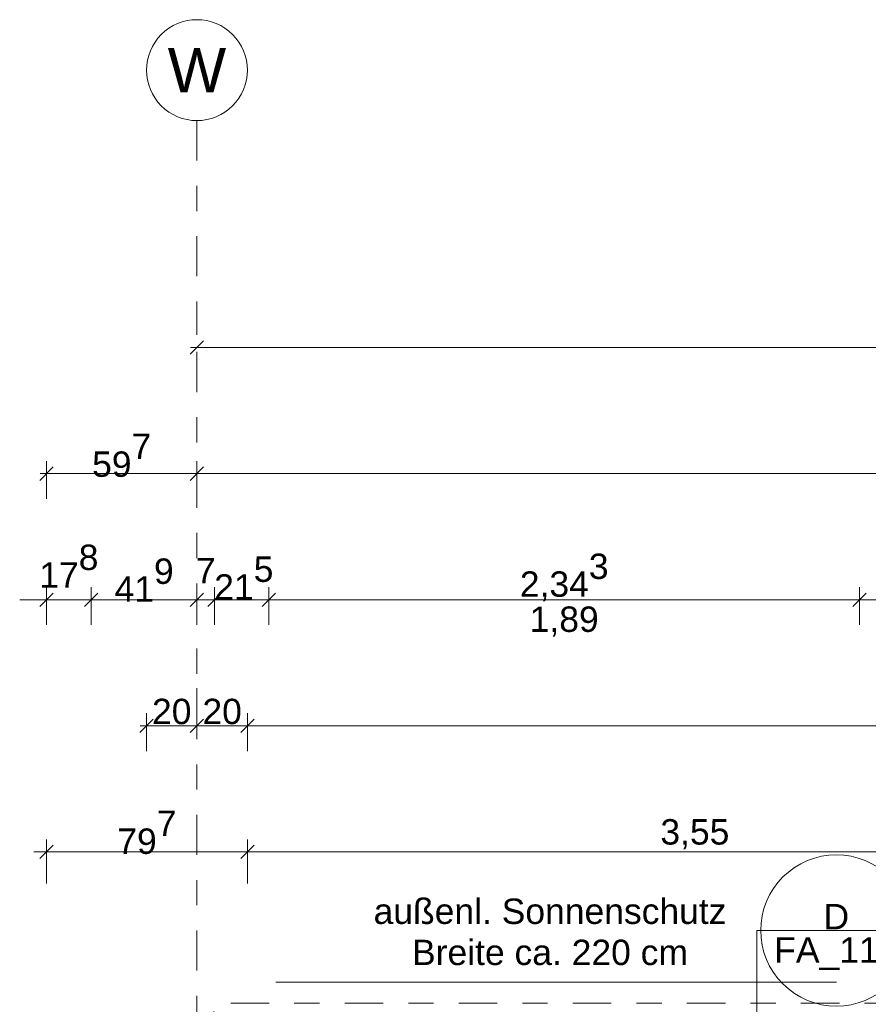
# Model space of a CAD drawing. Header units: metres. Extents: x -180 to 4, y -49 to 6.
# Tile 181 of 256: x -176.12 to -172.76, y 0.3 to 4.2. Entities that reach past the tile are written whole.
import ezdxf

# ---------------------------------------------------------------- set-up
doc = ezdxf.new("R2010")
doc.units = ezdxf.units.M
doc.header["$LTSCALE"] = 0.05
doc.header["$PDMODE"] = 1
doc.header["$PDSIZE"] = -2
doc.linetypes.add('ISO-10 Strichpunktlinie', pattern=[4.699, 3.048, -0.762, 0.127, -0.762])
doc.linetypes.add('Linienart-53', pattern=[5.291531, 3.175, -1.058062, 0.352704, -0.705764])
doc.layers.get('0').update_dxf_attribs({"lineweight": 25})
for name, color, linetype, lineweight in [('30 -33 Aussenwände- 8 Sonnenschutz', 7, 'Continuous', 9), ('70 -71 Achsen- 1 Gebäudeachsen', 7, 'Linienart-53', 18), ('Keine', 7, 'Continuous', 9)]:
    doc.layers.add(name, color=color, linetype=linetype, lineweight=lineweight)
for name, color, linetype, lineweight, true_color in [('70 -72 Beschriftung- 1 Beschriftung allgemein', 7, 'Continuous', 9, 0xff6633), ('70 -72 Beschriftung- 7 Detailverweise', 7, 'Continuous', 9, 0x00dd00), ('70 -72 Beschriftung- 7 Detailverweise Linie', 7, 'Continuous', 9, 0x00dd00), ('70 -76 Bemaßung- 2 Allgemein', 7, 'Continuous', 5, 0x6666cc)]:
    doc.layers.add(name, color=color, linetype=linetype, lineweight=lineweight, true_color=true_color)
doc.styles.add('Arial', font='arial.ttf')
doc.dimstyles.new('k+k 1_50', dxfattribs={"dimtxt": 0.100689, "dimasz": 0.05302, "dimexe": 0.05, "dimexo": 0.15, "dimgap": 0.01, "dimtad": 1, "dimdec": 3, "dimtxsty": 'Arial', "dimblk": 'VW_SLASH', "dimblk1": 'VW_SLASH', "dimblk2": 'VW_SLASH', "dimcen": 0, "dimdle": 0.05, "dimadec": 3, "dimazin": 0, "dimtfac": 0.75, "dimtdec": 3, "dimtix": 1, "dimtmove": 0, "dimatfit": 0, "dimldrblk": 'VW_SLASH-1', "dimfxl": 0.125, "dimfxlon": 1, "dimfrac": 2, "dimtolj": 1, "dimarcsym": 0})
doc.dimstyles.new('k+k_klein', dxfattribs={"dimtxt": 0.100689, "dimasz": 0.05302, "dimexe": 0.05, "dimexo": 0.15, "dimgap": 0.005, "dimtad": 1, "dimdec": 3, "dimtxsty": 'Arial', "dimblk": 'VW_SLASH-2', "dimblk1": 'VW_SLASH-2', "dimblk2": 'VW_SLASH-2', "dimcen": 0, "dimdle": 0.025, "dimadec": 3, "dimazin": 0, "dimtfac": 0.75, "dimtdec": 3, "dimtix": 1, "dimtmove": 0, "dimatfit": 0, "dimldrblk": 'VW_FILLEDARROW', "dimfxl": 0.1, "dimfxlon": 1, "dimfrac": 2, "dimtolj": 1, "dimarcsym": 0})

# ---------------------------------------------------------------- blocks, each defined once
blk = doc.blocks.new('Gruppe-12575')
at = {"layer": '30 -33 Aussenwände- 8 Sonnenschutz', "color": 252, "true_color": 0x888888}
blk.add_line((-175.1082, 0.3842), (-172.8849, 0.3842), dxfattribs=at)
at = {"layer": '30 -33 Aussenwände- 8 Sonnenschutz', "insert": (-174.0206, 0.7153), "char_height": 0.100689, "width": 1.6, "attachment_point": 2, "line_spacing_factor": 0.970891, "style": 'Arial'}
blk.add_mtext('außenl. Sonnenschutz\\PBreite ca. 220 cm', dxfattribs=at)
blk = doc.blocks.new('_01-OG1_Tragwerk (2D)')
at = {"layer": '70 -72 Beschriftung- 1 Beschriftung allgemein', "color": 7}
blk.add_blockref('Gruppe-12575', (0, 0), dxfattribs=at)
blk = doc.blocks.new('Gruppe-14936')
at = {"layer": '70 -72 Beschriftung- 7 Detailverweise'}
blk.add_line((-172.5849, 0.5887), (-173.1849, 0.5887), dxfattribs=at)
at = {"layer": '70 -72 Beschriftung- 7 Detailverweise', "flags": 128}
blk.add_lwpolyline([(-172.5849, 0.5887), (-172.5863, 0.5593), (-172.5906, 0.5302), (-172.5978, 0.5016), (-172.6077, 0.4739), (-172.6203, 0.4473), (-172.6354, 0.4221), (-172.653, 0.3984), (-172.6727, 0.3766), (-172.6946, 0.3568), (-172.7182, 0.3393), (-172.7435, 0.3241), (-172.7701, 0.3116), (-172.7978, 0.3016), (-172.8263, 0.2945), (-172.8555, 0.2902), (-172.8849, 0.2887), (-172.9143, 0.2902), (-172.9434, 0.2945), (-172.972, 0.3016), (-172.9997, 0.3116), (-173.0263, 0.3241), (-173.0515, 0.3393), (-173.0752, 0.3568), (-173.097, 0.3766), (-173.1168, 0.3984), (-173.1343, 0.4221), (-173.1495, 0.4473), (-173.162, 0.4739), (-173.172, 0.5016), (-173.1791, 0.5302), (-173.1834, 0.5593), (-173.1849, 0.5887), (-173.1834, 0.6181), (-173.1791, 0.6473), (-173.172, 0.6758), (-173.162, 0.7035), (-173.1495, 0.7301), (-173.1343, 0.7554), (-173.1168, 0.779), (-173.097, 0.8009), (-173.0752, 0.8206), (-173.0515, 0.8382), (-173.0263, 0.8533), (-172.9997, 0.8659), (-172.972, 0.8758), (-172.9434, 0.883), (-172.9143, 0.8873), (-172.8849, 0.8887), (-172.8555, 0.8873), (-172.8263, 0.883), (-172.7978, 0.8758), (-172.7701, 0.8659), (-172.7435, 0.8533), (-172.7182, 0.8382), (-172.6946, 0.8206), (-172.6727, 0.8009), (-172.653, 0.779), (-172.6354, 0.7554), (-172.6203, 0.7301), (-172.6077, 0.7035), (-172.5978, 0.6758), (-172.5906, 0.6473), (-172.5863, 0.6181)], close=True, dxfattribs=at)
at = {"layer": '70 -72 Beschriftung- 7 Detailverweise'}
blk.add_point((-172.8849, 0.5887), dxfattribs=at)
at = {"layer": '70 -72 Beschriftung- 7 Detailverweise', "line_spacing_factor": 0.96878, "style": 'Arial'}
for s, insert, char_height, attachment_point in [('D', (-172.8849, 0.5933), 0.1007, 8), ('FA_115', (-172.8849, 0.5621), 0.10069, 2)]:
    blk.add_mtext(s, dxfattribs=dict(at, insert=insert, char_height=char_height, attachment_point=attachment_point))
blk = doc.blocks.new('Gruppe-14937')
at = {"layer": '70 -72 Beschriftung- 7 Detailverweise', "transparency": 33554687}
for q in [(-173.2, -0.647), (-172.8849, 0.5887)]:
    blk.add_line((-173.2, 0.5887), q, dxfattribs=at)
at = {"layer": '70 -72 Beschriftung- 7 Detailverweise', "color": 7, "transparency": 33554687}
blk.add_blockref('Gruppe-14936', (0, 0), dxfattribs=at)
blk = doc.blocks.new('_OG1_2D (2D)')
at = {"layer": '70 -72 Beschriftung- 7 Detailverweise Linie', "linetype": 'ISO-10 Strichpunktlinie', "flags": 128}
blk.add_lwpolyline([(-167.84599996, -0.72), (-175.35437786, -0.72), (-175.35437786, 0.3), (-167.84599996, 0.3)], close=True, dxfattribs=at)
at = {"layer": '70 -72 Beschriftung- 7 Detailverweise'}
blk.add_blockref('Gruppe-14937', (0, 0), dxfattribs=at)
blk = doc.blocks.new('VW_SLASH-2')
at = {"color": 0, "linetype": 'ByBlock', "lineweight": -2, "transparency": 16777216}
blk.add_line((0.472, 0), (-1, 0), dxfattribs=at)
at = {"color": 0, "lineweight": 5, "transparency": 16777216, "flags": 128}
blk.add_lwpolyline([(0.5, 0.5), (-0.5, -0.5)], dxfattribs=at)
blk = doc.blocks.new('*D16092')
at = {"layer": '70 -76 Bemaßung- 2 Allgemein', "color": 0, "lineweight": -2}
for p, q in [((-175.421, 3.05), (-175.421, 2.95)), ((-167.821, 3.05), (-167.821, 2.95)), ((-167.874, 2.9), (-175.368, 2.9))]:
    blk.add_line(p, q, dxfattribs=at)
at = {"layer": 'Defpoints', "color": 0}
for p in [(-175.421, 2.9), (-175.421, 2.9), (-167.821, 2.9)]:
    blk.add_point(p, dxfattribs=at)
at = {"layer": '70 -76 Bemaßung- 2 Allgemein', "color": 0, "lineweight": -2, "xscale": 0.05302001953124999, "yscale": 0.05302001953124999, "zscale": 0.05302001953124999, "rotation": 180}
blk.add_blockref('VW_SLASH-2', (-175.421, 2.9), dxfattribs=at)
at = {"layer": '70 -76 Bemaßung- 2 Allgemein', "color": 0, "lineweight": -2, "xscale": 0.05302001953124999, "yscale": 0.05302001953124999, "zscale": 0.05302001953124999}
blk.add_blockref('VW_SLASH-2', (-167.821, 2.9), dxfattribs=at)
at = {"layer": '70 -76 Bemaßung- 2 Allgemein', "color": 0, "insert": (-171.621, 2.9654), "char_height": 0.10069, "attachment_point": 5, "style": 'Arial'}
blk.add_mtext('\\A1;7,60', dxfattribs=at)
blk = doc.blocks.new('VW_FILLEDARROW')
at = {"linetype": 'Continuous', "lineweight": 0, "transparency": 16777216}
blk.add_hatch(color=0, dxfattribs=at).paths.add_polyline_path([(-2.829, 0.758), (0, 0), (-2.829, -0.758)])
at = {"color": 0, "lineweight": 5, "transparency": 16777216, "flags": 128}
blk.add_lwpolyline([(-2.829, 0.758), (0, 0), (-2.829, -0.758)], close=True, dxfattribs=at)
blk = doc.blocks.new('VW_SLASH')
at = {"color": 0, "linetype": 'ByBlock', "lineweight": -2, "transparency": 16777216}
blk.add_line((0.943, 0), (-1, 0), dxfattribs=at)
at = {"color": 0, "lineweight": 20, "transparency": 16777216, "flags": 128}
blk.add_lwpolyline([(0.5, 0.5), (-0.5, -0.5)], dxfattribs=at)
blk = doc.blocks.new('*D16158')
at = {"layer": '70 -76 Bemaßung- 2 Allgemein', "color": 0, "lineweight": -2}
for p, q in [((-176.018, 0.775), (-176.018, 0.95)), ((-175.221, 0.775), (-175.221, 0.95)), ((-175.274, 0.9), (-175.965, 0.9))]:
    blk.add_line(p, q, dxfattribs=at)
at = {"layer": 'Defpoints', "color": 0}
for p in [(-176.018, 0.9), (-176.018, -0.487), (-175.221, -0.672)]:
    blk.add_point(p, dxfattribs=at)
at = {"layer": '70 -76 Bemaßung- 2 Allgemein', "color": 0, "lineweight": -2, "xscale": 0.05302001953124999, "yscale": 0.05302001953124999, "zscale": 0.05302001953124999, "rotation": 180}
blk.add_blockref('VW_SLASH', (-176.018, 0.9), dxfattribs=at)
at = {"layer": '70 -76 Bemaßung- 2 Allgemein', "color": 0, "lineweight": -2, "xscale": 0.05302001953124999, "yscale": 0.05302001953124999, "zscale": 0.05302001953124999}
blk.add_blockref('VW_SLASH', (-175.221, 0.9), dxfattribs=at)
at = {"layer": '70 -76 Bemaßung- 2 Allgemein', "color": 0, "insert": (-175.6195, 0.9773), "char_height": 0.100689, "attachment_point": 5, "style": 'Arial'}
blk.add_mtext('\\A1;79\\S7^ ;', dxfattribs=at)
blk = doc.blocks.new('VW_SLASH-1')
at = {"color": 0, "linetype": 'ByBlock', "lineweight": -2, "transparency": 16777216}
blk.add_line((0.943, 0), (-1, 0), dxfattribs=at)
at = {"color": 0, "lineweight": 5, "transparency": 16777216, "flags": 128}
blk.add_lwpolyline([(0.5, 0.5), (-0.5, -0.5)], dxfattribs=at)
blk = doc.blocks.new('*D16159')
at = {"layer": '70 -76 Bemaßung- 2 Allgemein', "color": 0, "lineweight": -2}
for p, q in [((-175.221, 0.775), (-175.221, 0.95)), ((-171.671, 0.775), (-171.671, 0.95)), ((-171.724, 0.9), (-175.168, 0.9))]:
    blk.add_line(p, q, dxfattribs=at)
at = {"layer": 'Defpoints', "color": 0}
for p in [(-175.221, 0.9), (-171.671, -0.647), (-175.221, -0.672)]:
    blk.add_point(p, dxfattribs=at)
at = {"layer": '70 -76 Bemaßung- 2 Allgemein', "color": 0, "lineweight": -2, "xscale": 0.05302001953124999, "yscale": 0.05302001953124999, "zscale": 0.05302001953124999, "rotation": 180}
blk.add_blockref('VW_SLASH', (-175.221, 0.9), dxfattribs=at)
at = {"layer": '70 -76 Bemaßung- 2 Allgemein', "color": 0, "lineweight": -2, "xscale": 0.05302001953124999, "yscale": 0.05302001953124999, "zscale": 0.05302001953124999}
blk.add_blockref('VW_SLASH', (-171.671, 0.9), dxfattribs=at)
at = {"layer": '70 -76 Bemaßung- 2 Allgemein', "color": 0, "insert": (-173.446, 0.9704), "char_height": 0.10069, "attachment_point": 5, "style": 'Arial'}
blk.add_mtext('\\A1;3,55', dxfattribs=at)
blk = doc.blocks.new('*D16412')
at = {"layer": '70 -76 Bemaßung- 2 Allgemein', "color": 0, "lineweight": -2}
for p, q in [((-176.018, 2.3), (-176.018, 2.45)), ((-175.421, 2.3), (-175.421, 2.45)), ((-175.474, 2.4), (-175.965, 2.4))]:
    blk.add_line(p, q, dxfattribs=at)
at = {"layer": 'Defpoints', "color": 0}
for p in [(-176.018, 2.4), (-175.421, 0.3186), (-176.018, -0.497)]:
    blk.add_point(p, dxfattribs=at)
at = {"layer": '70 -76 Bemaßung- 2 Allgemein', "color": 0, "lineweight": -2, "xscale": 0.05302001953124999, "yscale": 0.05302001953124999, "zscale": 0.05302001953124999, "rotation": 180}
blk.add_blockref('VW_SLASH-2', (-176.018, 2.4), dxfattribs=at)
at = {"layer": '70 -76 Bemaßung- 2 Allgemein', "color": 0, "lineweight": -2, "xscale": 0.05302001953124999, "yscale": 0.05302001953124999, "zscale": 0.05302001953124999}
blk.add_blockref('VW_SLASH-2', (-175.421, 2.4), dxfattribs=at)
at = {"layer": '70 -76 Bemaßung- 2 Allgemein', "color": 0, "insert": (-175.7195, 2.4723), "char_height": 0.100689, "attachment_point": 5, "style": 'Arial'}
blk.add_mtext('\\A1;59\\S7^ ;', dxfattribs=at)
blk = doc.blocks.new('*D16413')
at = {"layer": '70 -76 Bemaßung- 2 Allgemein', "color": 0, "lineweight": -2}
for p, q in [((-175.421, 2.3), (-175.421, 2.45)), ((-0.421, 2.3), (-0.421, 2.45)), ((-0.474, 2.4), (-175.368, 2.4))]:
    blk.add_line(p, q, dxfattribs=at)
at = {"layer": 'Defpoints', "color": 0}
for p in [(-175.421, 2.4), (-175.421, 0.3186), (-0.421, -0.447)]:
    blk.add_point(p, dxfattribs=at)
at = {"layer": '70 -76 Bemaßung- 2 Allgemein', "color": 0, "lineweight": -2, "xscale": 0.05302001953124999, "yscale": 0.05302001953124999, "zscale": 0.05302001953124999, "rotation": 180}
blk.add_blockref('VW_SLASH-2', (-175.421, 2.4), dxfattribs=at)
at = {"layer": '70 -76 Bemaßung- 2 Allgemein', "color": 0, "lineweight": -2, "xscale": 0.05302001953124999, "yscale": 0.05302001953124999, "zscale": 0.05302001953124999}
blk.add_blockref('VW_SLASH-2', (-0.421, 2.4), dxfattribs=at)
at = {"layer": '70 -76 Bemaßung- 2 Allgemein', "color": 0, "insert": (-87.921, 2.4654), "char_height": 0.10069, "attachment_point": 5, "style": 'Arial'}
blk.add_mtext('\\A1;175,00', dxfattribs=at)
blk = doc.blocks.new('*D16416')
at = {"layer": '70 -76 Bemaßung- 2 Allgemein', "color": 0, "lineweight": -2}
for p, q in [((-176.018, 1.8), (-176.018, 1.95)), ((-175.84, 1.8), (-175.84, 1.95)), ((-176.071, 1.9), (-176.124, 1.9)), ((-175.84, 1.9), (-176.018, 1.9)), ((-175.787, 1.9), (-175.734, 1.9))]:
    blk.add_line(p, q, dxfattribs=at)
at = {"layer": 'Defpoints', "color": 0}
for p in [(-176.018, 1.9), (-175.84, -0.028), (-176.018, -0.517)]:
    blk.add_point(p, dxfattribs=at)
at = {"layer": '70 -76 Bemaßung- 2 Allgemein', "color": 0, "lineweight": -2, "xscale": 0.05302001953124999, "yscale": 0.05302001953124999, "zscale": 0.05302001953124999}
blk.add_blockref('VW_SLASH-2', (-176.018, 1.9), dxfattribs=at)
at = {"layer": '70 -76 Bemaßung- 2 Allgemein', "color": 0, "lineweight": -2, "xscale": 0.05302001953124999, "yscale": 0.05302001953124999, "zscale": 0.05302001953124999, "rotation": 180}
blk.add_blockref('VW_SLASH-2', (-175.84, 1.9), dxfattribs=at)
at = {"layer": '70 -76 Bemaßung- 2 Allgemein', "color": 0, "insert": (-175.929, 2.0331), "char_height": 0.100689, "attachment_point": 5, "style": 'Arial'}
blk.add_mtext('\\A1;17\\S8^ ;', dxfattribs=at)
blk = doc.blocks.new('*D16417')
at = {"layer": '70 -76 Bemaßung- 2 Allgemein', "color": 0, "lineweight": -2}
for p, q in [((-175.84, 1.8), (-175.84, 1.95)), ((-175.421, 1.8), (-175.421, 1.95)), ((-175.474, 1.9), (-175.787, 1.9))]:
    blk.add_line(p, q, dxfattribs=at)
at = {"layer": 'Defpoints', "color": 0}
for p in [(-175.84, 1.9), (-175.421, 0.15), (-175.84, -0.028)]:
    blk.add_point(p, dxfattribs=at)
at = {"layer": '70 -76 Bemaßung- 2 Allgemein', "color": 0, "lineweight": -2, "xscale": 0.05302001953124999, "yscale": 0.05302001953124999, "zscale": 0.05302001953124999, "rotation": 180}
blk.add_blockref('VW_SLASH-2', (-175.84, 1.9), dxfattribs=at)
at = {"layer": '70 -76 Bemaßung- 2 Allgemein', "color": 0, "lineweight": -2, "xscale": 0.05302001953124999, "yscale": 0.05302001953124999, "zscale": 0.05302001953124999}
blk.add_blockref('VW_SLASH-2', (-175.421, 1.9), dxfattribs=at)
at = {"layer": '70 -76 Bemaßung- 2 Allgemein', "color": 0, "insert": (-175.6305, 1.9781), "char_height": 0.100689, "attachment_point": 5, "style": 'Arial'}
blk.add_mtext('\\A1;41\\S9^ ;', dxfattribs=at)
blk = doc.blocks.new('*D16418')
at = {"layer": '70 -76 Bemaßung- 2 Allgemein', "color": 0, "lineweight": -2}
for p, q in [((-175.421, 1.8), (-175.421, 1.95)), ((-175.351, 1.8), (-175.351, 1.95)), ((-175.474, 1.9), (-175.527, 1.9)), ((-175.351, 1.9), (-175.421, 1.9)), ((-175.298, 1.9), (-175.245, 1.9))]:
    blk.add_line(p, q, dxfattribs=at)
at = {"layer": 'Defpoints', "color": 0}
for p in [(-175.421, 1.9), (-175.421, 0.15), (-175.351, 0.15)]:
    blk.add_point(p, dxfattribs=at)
at = {"layer": '70 -76 Bemaßung- 2 Allgemein', "color": 0, "lineweight": -2, "xscale": 0.05302001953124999, "yscale": 0.05302001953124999, "zscale": 0.05302001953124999}
blk.add_blockref('VW_SLASH-2', (-175.421, 1.9), dxfattribs=at)
at = {"layer": '70 -76 Bemaßung- 2 Allgemein', "color": 0, "lineweight": -2, "xscale": 0.05302001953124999, "yscale": 0.05302001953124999, "zscale": 0.05302001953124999, "rotation": 180}
blk.add_blockref('VW_SLASH-2', (-175.351, 1.9), dxfattribs=at)
at = {"layer": '70 -76 Bemaßung- 2 Allgemein', "color": 0, "insert": (-175.386, 2.0153), "char_height": 0.10069, "attachment_point": 5, "style": 'Arial'}
blk.add_mtext('\\A1;7', dxfattribs=at)
blk = doc.blocks.new('*D16419')
at = {"layer": '70 -76 Bemaßung- 2 Allgemein', "color": 0, "lineweight": -2}
for p, q in [((-175.351, 1.8), (-175.351, 1.95)), ((-175.136, 1.8), (-175.136, 1.95)), ((-175.189, 1.9), (-175.298, 1.9))]:
    blk.add_line(p, q, dxfattribs=at)
at = {"layer": 'Defpoints', "color": 0}
for p in [(-175.351, 1.9), (-175.351, 0.15), (-175.136, -0.347)]:
    blk.add_point(p, dxfattribs=at)
at = {"layer": '70 -76 Bemaßung- 2 Allgemein', "color": 0, "lineweight": -2, "xscale": 0.05302001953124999, "yscale": 0.05302001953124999, "zscale": 0.05302001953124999, "rotation": 180}
blk.add_blockref('VW_SLASH-2', (-175.351, 1.9), dxfattribs=at)
at = {"layer": '70 -76 Bemaßung- 2 Allgemein', "color": 0, "lineweight": -2, "xscale": 0.05302001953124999, "yscale": 0.05302001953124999, "zscale": 0.05302001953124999}
blk.add_blockref('VW_SLASH-2', (-175.136, 1.9), dxfattribs=at)
at = {"layer": '70 -76 Bemaßung- 2 Allgemein', "color": 0, "insert": (-175.235, 1.986), "char_height": 0.100689, "attachment_point": 5, "style": 'Arial'}
blk.add_mtext('\\A1;21\\S5^ ;', dxfattribs=at)
blk = doc.blocks.new('*D16420')
at = {"layer": '70 -76 Bemaßung- 2 Allgemein', "color": 0, "lineweight": -2}
for p, q in [((-175.136, 1.8), (-175.136, 1.95)), ((-172.7927, 1.8), (-172.7927, 1.95)), ((-172.8457, 1.9), (-175.083, 1.9))]:
    blk.add_line(p, q, dxfattribs=at)
at = {"layer": 'Defpoints', "color": 0}
for p in [(-175.136, 1.9), (-175.136, -0.347), (-172.7927, -0.347)]:
    blk.add_point(p, dxfattribs=at)
at = {"layer": '70 -76 Bemaßung- 2 Allgemein', "color": 0, "lineweight": -2, "xscale": 0.05302001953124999, "yscale": 0.05302001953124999, "zscale": 0.05302001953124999, "rotation": 180}
blk.add_blockref('VW_SLASH-2', (-175.136, 1.9), dxfattribs=at)
at = {"layer": '70 -76 Bemaßung- 2 Allgemein', "color": 0, "lineweight": -2, "xscale": 0.05302001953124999, "yscale": 0.05302001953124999, "zscale": 0.05302001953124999}
blk.add_blockref('VW_SLASH-2', (-172.7927, 1.9), dxfattribs=at)
at = {"layer": '70 -76 Bemaßung- 2 Allgemein', "color": 0, "insert": (-173.9643, 1.9881), "char_height": 0.100689, "attachment_point": 5, "style": 'Arial'}
blk.add_mtext('\\A1;2,34\\S3^ ;', dxfattribs=at)
blk = doc.blocks.new('*D16421')
at = {"layer": '70 -76 Bemaßung- 2 Allgemein', "color": 0, "lineweight": -2}
for p, q in [((-172.7927, 1.8), (-172.7927, 1.95)), ((-170.4493, 1.8), (-170.4493, 1.95)), ((-170.5024, 1.9), (-172.7396, 1.9))]:
    blk.add_line(p, q, dxfattribs=at)
at = {"layer": 'Defpoints', "color": 0}
for p in [(-172.7927, 1.9), (-172.7927, -0.347), (-170.4493, -0.347)]:
    blk.add_point(p, dxfattribs=at)
at = {"layer": '70 -76 Bemaßung- 2 Allgemein', "color": 0, "lineweight": -2, "xscale": 0.05302001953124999, "yscale": 0.05302001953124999, "zscale": 0.05302001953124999, "rotation": 180}
blk.add_blockref('VW_SLASH-2', (-172.7927, 1.9), dxfattribs=at)
at = {"layer": '70 -76 Bemaßung- 2 Allgemein', "color": 0, "lineweight": -2, "xscale": 0.05302001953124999, "yscale": 0.05302001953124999, "zscale": 0.05302001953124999}
blk.add_blockref('VW_SLASH-2', (-170.4493, 1.9), dxfattribs=at)
at = {"layer": '70 -76 Bemaßung- 2 Allgemein', "color": 0, "insert": (-171.621, 1.9881), "char_height": 0.100689, "attachment_point": 5, "style": 'Arial'}
blk.add_mtext('\\A1;2,34\\S3^ ;', dxfattribs=at)
blk = doc.blocks.new('*D16575')
at = {"layer": '70 -76 Bemaßung- 2 Allgemein', "color": 0, "lineweight": -2}
for p, q in [((-175.421, 1.55), (-175.421, 1.45)), ((-175.621, 1.3), (-175.621, 1.45)), ((-175.474, 1.4), (-175.568, 1.4))]:
    blk.add_line(p, q, dxfattribs=at)
at = {"layer": 'Defpoints', "color": 0}
for p in [(-175.621, 1.4), (-175.421, 1.4), (-175.621, -0.647)]:
    blk.add_point(p, dxfattribs=at)
at = {"layer": '70 -76 Bemaßung- 2 Allgemein', "color": 0, "lineweight": -2, "xscale": 0.05302001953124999, "yscale": 0.05302001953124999, "zscale": 0.05302001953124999, "rotation": 180}
blk.add_blockref('VW_SLASH-2', (-175.621, 1.4), dxfattribs=at)
at = {"layer": '70 -76 Bemaßung- 2 Allgemein', "color": 0, "lineweight": -2, "xscale": 0.05302001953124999, "yscale": 0.05302001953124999, "zscale": 0.05302001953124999}
blk.add_blockref('VW_SLASH-2', (-175.421, 1.4), dxfattribs=at)
at = {"layer": '70 -76 Bemaßung- 2 Allgemein', "color": 0, "insert": (-175.521, 1.4564), "char_height": 0.10069, "attachment_point": 5, "style": 'Arial'}
blk.add_mtext('\\A1;20', dxfattribs=at)
blk = doc.blocks.new('*D16576')
at = {"layer": '70 -76 Bemaßung- 2 Allgemein', "color": 0, "lineweight": -2}
for p, q in [((-175.421, 1.55), (-175.421, 1.45)), ((-175.221, 1.3), (-175.221, 1.45)), ((-175.274, 1.4), (-175.368, 1.4))]:
    blk.add_line(p, q, dxfattribs=at)
at = {"layer": 'Defpoints', "color": 0}
for p in [(-175.421, 1.4), (-175.421, 1.4), (-175.221, -0.647)]:
    blk.add_point(p, dxfattribs=at)
at = {"layer": '70 -76 Bemaßung- 2 Allgemein', "color": 0, "lineweight": -2, "xscale": 0.05302001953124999, "yscale": 0.05302001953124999, "zscale": 0.05302001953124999, "rotation": 180}
blk.add_blockref('VW_SLASH-2', (-175.421, 1.4), dxfattribs=at)
at = {"layer": '70 -76 Bemaßung- 2 Allgemein', "color": 0, "lineweight": -2, "xscale": 0.05302001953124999, "yscale": 0.05302001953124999, "zscale": 0.05302001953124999}
blk.add_blockref('VW_SLASH-2', (-175.221, 1.4), dxfattribs=at)
at = {"layer": '70 -76 Bemaßung- 2 Allgemein', "color": 0, "insert": (-175.321, 1.4564), "char_height": 0.10069, "attachment_point": 5, "style": 'Arial'}
blk.add_mtext('\\A1;20', dxfattribs=at)
blk = doc.blocks.new('*D16577')
at = {"layer": '70 -76 Bemaßung- 2 Allgemein', "color": 0, "lineweight": -2}
for p, q in [((-175.221, 1.3), (-175.221, 1.45)), ((-168.021, 1.3), (-168.021, 1.45)), ((-168.074, 1.4), (-175.168, 1.4))]:
    blk.add_line(p, q, dxfattribs=at)
at = {"layer": 'Defpoints', "color": 0}
for p in [(-175.221, 1.4), (-175.221, -0.647), (-168.021, -0.647)]:
    blk.add_point(p, dxfattribs=at)
at = {"layer": '70 -76 Bemaßung- 2 Allgemein', "color": 0, "lineweight": -2, "xscale": 0.05302001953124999, "yscale": 0.05302001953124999, "zscale": 0.05302001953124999, "rotation": 180}
blk.add_blockref('VW_SLASH-2', (-175.221, 1.4), dxfattribs=at)
at = {"layer": '70 -76 Bemaßung- 2 Allgemein', "color": 0, "lineweight": -2, "xscale": 0.05302001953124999, "yscale": 0.05302001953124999, "zscale": 0.05302001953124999}
blk.add_blockref('VW_SLASH-2', (-168.021, 1.4), dxfattribs=at)
at = {"layer": '70 -76 Bemaßung- 2 Allgemein', "color": 0, "insert": (-171.621, 1.4654), "char_height": 0.10069, "attachment_point": 5, "style": 'Arial'}
blk.add_mtext('\\A1;7,20', dxfattribs=at)
blk = doc.blocks.new('Gruppe-15749')
at = {"layer": '70 -76 Bemaßung- 2 Allgemein', "insert": (-173.9643, 1.8733), "char_height": 0.10069, "width": 0.455, "attachment_point": 2, "line_spacing_factor": 0.96878, "style": 'Arial'}
blk.add_mtext('1,89', dxfattribs=at)
blk = doc.blocks.new('_Achsen (3D)')
at = {"layer": '70 -71 Achsen- 1 Gebäudeachsen', "transparency": 33554687}
blk.add_line((-175.421, 3.8), (-175.421, -46.172), dxfattribs=at)
at = {"color": 255, "transparency": 33554687}
blk.add_wipeout([(-175.421, 4.2), (-175.4014, 4.199), (-175.382, 4.1961), (-175.3629, 4.1913), (-175.3445, 4.1847), (-175.3267, 4.1763), (-175.3099, 4.1663), (-175.2941, 4.1546), (-175.2796, 4.1414), (-175.2664, 4.1268), (-175.2547, 4.1111), (-175.2446, 4.0942), (-175.2362, 4.0765), (-175.2296, 4.058), (-175.2248, 4.039), (-175.222, 4.0196), (-175.221, 4), (-175.222, 3.9804), (-175.2248, 3.9609), (-175.2296, 3.9419), (-175.2362, 3.9234), (-175.2446, 3.9057), (-175.2547, 3.8888), (-175.2664, 3.8731), (-175.2796, 3.8585), (-175.2941, 3.8454), (-175.3099, 3.8337), (-175.3267, 3.8236), (-175.3445, 3.8152), (-175.3629, 3.8086), (-175.382, 3.8038), (-175.4014, 3.8009), (-175.421, 3.8), (-175.4406, 3.8009), (-175.46, 3.8038), (-175.4791, 3.8086), (-175.4975, 3.8152), (-175.5153, 3.8236), (-175.5321, 3.8337), (-175.5479, 3.8454), (-175.5624, 3.8585), (-175.5756, 3.8731), (-175.5873, 3.8888), (-175.5974, 3.9057), (-175.6058, 3.9234), (-175.6124, 3.9419), (-175.6172, 3.9609), (-175.62, 3.9804), (-175.621, 4), (-175.62, 4.0196), (-175.6172, 4.039), (-175.6124, 4.058), (-175.6058, 4.0765), (-175.5974, 4.0942), (-175.5873, 4.1111), (-175.5756, 4.1268), (-175.5624, 4.1414), (-175.5479, 4.1546), (-175.5321, 4.1663), (-175.5153, 4.1763), (-175.4975, 4.1847), (-175.4791, 4.1913), (-175.46, 4.1961), (-175.4406, 4.199)], dxfattribs=at).dxf.layer = 'Keine'
at = {"layer": 'Keine', "transparency": 33554687, "flags": 128}
blk.add_lwpolyline([(-175.421, 4.2), (-175.4014, 4.199), (-175.382, 4.1961), (-175.3629, 4.1913), (-175.3445, 4.1847), (-175.3267, 4.1763), (-175.3099, 4.1663), (-175.2941, 4.1546), (-175.2796, 4.1414), (-175.2664, 4.1268), (-175.2547, 4.1111), (-175.2446, 4.0942), (-175.2362, 4.0765), (-175.2296, 4.058), (-175.2248, 4.039), (-175.222, 4.0196), (-175.221, 4), (-175.222, 3.9804), (-175.2248, 3.9609), (-175.2296, 3.9419), (-175.2362, 3.9234), (-175.2446, 3.9057), (-175.2547, 3.8888), (-175.2664, 3.8731), (-175.2796, 3.8585), (-175.2941, 3.8454), (-175.3099, 3.8337), (-175.3267, 3.8236), (-175.3445, 3.8152), (-175.3629, 3.8086), (-175.382, 3.8038), (-175.4014, 3.8009), (-175.421, 3.8), (-175.4406, 3.8009), (-175.46, 3.8038), (-175.4791, 3.8086), (-175.4975, 3.8152), (-175.5153, 3.8236), (-175.5321, 3.8337), (-175.5479, 3.8454), (-175.5624, 3.8585), (-175.5756, 3.8731), (-175.5873, 3.8888), (-175.5974, 3.9057), (-175.6058, 3.9234), (-175.6124, 3.9419), (-175.6172, 3.9609), (-175.62, 3.9804), (-175.621, 4), (-175.62, 4.0196), (-175.6172, 4.039), (-175.6124, 4.058), (-175.6058, 4.0765), (-175.5974, 4.0942), (-175.5873, 4.1111), (-175.5756, 4.1268), (-175.5624, 4.1414), (-175.5479, 4.1546), (-175.5321, 4.1663), (-175.5153, 4.1763), (-175.4975, 4.1847), (-175.4791, 4.1913), (-175.46, 4.1961), (-175.4406, 4.199)], close=True, dxfattribs=at)
at = {"layer": 'Keine', "transparency": 33554687, "insert": (-175.421, 4), "char_height": 0.1762, "attachment_point": 5, "line_spacing_factor": 0.970891, "style": 'Arial'}
blk.add_mtext('W', dxfattribs=at)
blk = doc.blocks.new('Gruppe-15231')
at = {"layer": '70 -76 Bemaßung- 2 Allgemein'}
dim = blk.add_linear_dim(base=(-175.42099996, 2.89995802), p1=(-167.82099996, 2.89995802), p2=(-175.42099996, 2.89995802), text='7,60', dimstyle='k+k_klein', override={"dimtxt": 0.100689, "dimgap": 0.005, "dimdec": 8, "dimpost": '<>', "dimtxsty": 'Arial', "dimtmove": 2}, dxfattribs=at)
dim.commit()
dim.dimension.update_dxf_attribs({"geometry": '*D16092', "text_midpoint": (-171.62099996, 2.96542156)})
blk = doc.blocks.new('Gruppe-15235')
at = {"layer": '70 -76 Bemaßung- 2 Allgemein'}
for base, p1, p2, text, picture, middle in [((-176.018, 0.9), (-175.221, -0.672), (-176.018, -0.487), '79\\S7^ ;', '*D16158', (-175.6195, 0.9773)), ((-175.221, 0.9), (-171.671, -0.647), (-175.221, -0.672), '3,55', '*D16159', (-173.446, 0.9704))]:
    dim = blk.add_linear_dim(base=base, p1=p1, p2=p2, text=text, dimstyle='k+k 1_50', override={"dimtxt": 0.100689, "dimgap": 0.01, "dimpost": '<>', "dimtxsty": 'Arial', "dimtmove": 2}, dxfattribs=at)
    dim.commit()
    dim.dimension.update_dxf_attribs({"geometry": picture, "text_midpoint": middle})
blk = doc.blocks.new('Gruppe-15261')
at = {"layer": '70 -76 Bemaßung- 2 Allgemein'}
for base, p1, p2, text, picture, middle in [((-176.01799996, 2.39995802), (-175.42099996, 0.31863282), (-176.01799996, -0.49704198), '59\\S7^ ;', '*D16412', (-175.71949996, 2.47228517)), ((-175.42099996, 2.39995802), (-0.42099996, -0.44704198), (-175.42099996, 0.31863282), '175,00', '*D16413', (-87.92099996, 2.46542156))]:
    dim = blk.add_linear_dim(base=base, p1=p1, p2=p2, text=text, dimstyle='k+k_klein', override={"dimtxt": 0.100689, "dimgap": 0.005, "dimdec": 8, "dimpost": '<>', "dimtxsty": 'Arial', "dimtmove": 2}, dxfattribs=at)
    dim.commit()
    dim.dimension.update_dxf_attribs({"geometry": picture, "text_midpoint": middle})
blk = doc.blocks.new('Gruppe-15262')
at = {"layer": '70 -76 Bemaßung- 2 Allgemein'}
for base, p1, p2, text, override, picture, middle in [((-176.018, 1.9), (-175.84, -0.028), (-176.018, -0.517), '17\\S8^ ;', {"dimtxt": 0.100689, "dimgap": 0.01, "dimpost": '<>', "dimtxsty": 'Arial', "dimtix": 0, "dimtmove": 2}, '*D16416', (-175.929, 2.0331)), ((-175.421, 1.9), (-175.351, 0.15), (-175.421, 0.15), '7', {"dimtxt": 0.100689, "dimgap": 0.01, "dimpost": '<>', "dimtxsty": 'Arial', "dimtix": 0, "dimtmove": 2}, '*D16418', (-175.386, 2.0153)), ((-175.84, 1.9), (-175.421, 0.15), (-175.84, -0.028), '41\\S9^ ;', {"dimtxt": 0.100689, "dimgap": 0.01, "dimpost": '<>', "dimtxsty": 'Arial', "dimtmove": 2}, '*D16417', (-175.6305, 1.9781)), ((-175.136, 1.9), (-172.7927, -0.347), (-175.136, -0.347), '2,34\\S3^ ;', {"dimtxt": 0.100689, "dimgap": 0.01, "dimpost": '<>', "dimtxsty": 'Arial', "dimtmove": 2}, '*D16420', (-173.9643, 1.9881)), ((-172.7927, 1.9), (-170.4493, -0.347), (-172.7927, -0.347), '2,34\\S3^ ;', {"dimtxt": 0.100689, "dimgap": 0.01, "dimpost": '<>', "dimtxsty": 'Arial', "dimtmove": 2}, '*D16421', (-171.621, 1.9881))]:
    dim = blk.add_linear_dim(base=base, p1=p1, p2=p2, text=text, dimstyle='k+k_klein', override=override, dxfattribs=at)
    dim.commit()
    dim.dimension.update_dxf_attribs({"geometry": picture, "text_midpoint": middle})
dim = blk.add_linear_dim(base=(-175.351, 1.9), p1=(-175.136, -0.347), p2=(-175.351, 0.15), text='21\\S5^ ;', dimstyle='k+k_klein', override={"dimtxt": 0.100689, "dimgap": 0.005091, "dimpost": '<>', "dimtxsty": 'Arial', "dimtmove": 2}, dxfattribs=at)
dim.commit()
dim.dimension.update_dxf_attribs({"geometry": '*D16419', "text_midpoint": (-175.235, 1.986), "dimtype": 160})
blk = doc.blocks.new('Gruppe-15263')
at = {"layer": '70 -76 Bemaßung- 2 Allgemein'}
for base, p1, p2, text, picture, middle in [((-175.62099996, 1.39995802), (-175.42099996, 1.39995802), (-175.62099996, -0.64704198), '20', '*D16575', (-175.52099996, 1.45635958)), ((-175.42099996, 1.39995802), (-175.22099996, -0.64704198), (-175.42099996, 1.39995802), '20', '*D16576', (-175.32099996, 1.45635958)), ((-175.22099996, 1.39995802), (-168.02099996, -0.64704198), (-175.22099996, -0.64704198), '7,20', '*D16577', (-171.62099996, 1.46542156))]:
    dim = blk.add_linear_dim(base=base, p1=p1, p2=p2, text=text, dimstyle='k+k_klein', override={"dimtxt": 0.100689, "dimgap": 0.005, "dimdec": 8, "dimpost": '<>', "dimtxsty": 'Arial', "dimtmove": 2}, dxfattribs=at)
    dim.commit()
    dim.dimension.update_dxf_attribs({"geometry": picture, "text_midpoint": middle})
blk = doc.blocks.new('_OG1_2D Bemaßung_ Beschriftung (2D)')
at = {"layer": '70 -76 Bemaßung- 2 Allgemein'}
for name in ['Gruppe-15231', 'Gruppe-15261', 'Gruppe-15262', 'Gruppe-15263', 'Gruppe-15235']:
    blk.add_blockref(name, (0, 0), dxfattribs=at)
at = {"layer": '70 -76 Bemaßung- 2 Allgemein', "color": 7}
blk.add_blockref('Gruppe-15749', (0, 0), dxfattribs=at)

msp = doc.modelspace()

# ---------------------------------------------------------------- block references
at = {"layer": 'Keine', "color": 1}
msp.add_blockref('_01-OG1_Tragwerk (2D)', (0, 0), dxfattribs=at)

# ---------------------------------------------------------------- next in the draw order: block references
msp.add_blockref('_OG1_2D (2D)', (0, 0), dxfattribs=at)

# ---------------------------------------------------------------- next in the draw order: block references
msp.add_blockref('_OG1_2D Bemaßung_ Beschriftung (2D)', (0, 0), dxfattribs=at)

# ---------------------------------------------------------------- next in the draw order: block references
msp.add_blockref('_Achsen (3D)', (0, 0), dxfattribs=at)

doc.saveas('drawing.dxf')
